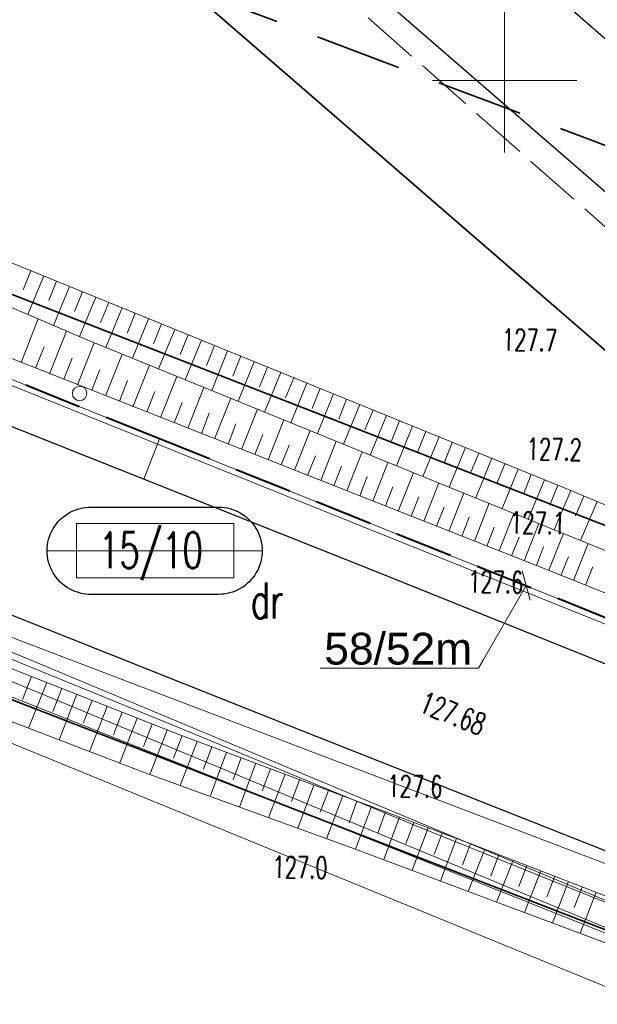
# Model space of a CAD drawing. Header units: metres. Extents: x 0 to 6497944, y 0 to 5963356.
# Tile 100 of 197: x 6497083 to 6497103, y 5963068 to 5963102. Entities that reach past the tile are written whole.
import ezdxf
from ezdxf import colors
from ezdxf.entities.mleader import LeaderData, LeaderLine
from ezdxf.math import Vec2, Vec3

# ---------------------------------------------------------------- set-up
doc = ezdxf.new("R2010")
doc.units = ezdxf.units.M
doc.header["$MEASUREMENT"] = 0
doc.linetypes.add('L_0_04', pattern=[1.5, 1, -0.5])
doc.linetypes.add('mz2.0_0.5', pattern=[2.5, 2, -0.5])
doc.layers.get('0').update_dxf_attribs({"color": 8, "linetype": 'CONTINUOUS', "lineweight": 13})
doc.layers.get('DEFPOINTS').update_dxf_attribs({"linetype": 'CONTINUOUS', "lineweight": 0, "true_color": 0xffffff})
for name, color, linetype, lineweight in [('000_INNE__NIEZYDENTYFIKOWANE_', 8, 'CONTINUOUS', 13), ('210_OZNACZENIE_UzYTKU', 8, 'CONTINUOUS', 13), ('211_NR_DZIAlKI', 7, 'CONTINUOUS', 25), ('217_GRANICA_KONTURU_KLASYFIKCYJNEGO', 8, 'CONTINUOUS', 13), ('218_GRANICA_UzYTKU', 8, 'CONTINUOUS', 13), ('219_LINIA_GRANICY', 3, 'CONTINUOUS', 35), ('E_działki', 96, 'CONTINUOUS', 30), ('E_proj_opisy_ośw', 1, 'CONTINUOUS', 13), ('E_proj_opisy_ośw.', 7, 'CONTINUOUS', 13), ('E_proj_ośw_linia_obw. 200', 1, 'L_0_04', 40), ('JEZDNIA__POWIERZCHNIA_', 8, 'CONTINUOUS', 25), ('OGRODZENIE_TRWAlE__LINIA_', 8, 'CONTINUOUS', 13), ('PRZEWoD_ELEKTROENERGETYCZNY__LINIA_', 1, 'CONTINUOUS', 13), ('PRZEWoD_KANALIZACYJNY__LINIA_', 36, 'CONTINUOUS', 13), ('PRZEWoD_TELEKOMUNIKACYJNY__LINIA_', 30, 'CONTINUOUS', 13), ('PRZEWoD_WODOCIaGOWY__LINIA_', 5, 'CONTINUOUS', 13), ('przewód telekomunikacyjny - projektowany lub w budowie (linia) - ob. projektowany', 30, 'mz2.0_0.5', 13), ('PUNKT_WYSOKOsCIOWY_NATURALNY_ATR2', 8, 'CONTINUOUS', 13), ('PUNKT_WYSOKOsCIOWY_SZTUCZNY_ATR2', 8, 'CONTINUOUS', 13), ('siatka', 8, 'CONTINUOUS', 13), ('SKARPA_NIEUMOCNIONA__POWIERZCHNIA_', 8, 'CONTINUOUS', 13), ('slup__punkt_', 8, 'CONTINUOUS', 13), ('ZAKRES', 190, 'L_0_04', 35)]:
    doc.layers.add(name, color=color, linetype=linetype, lineweight=lineweight)
doc.layers.add('E_pomocnicza', color=3, linetype='CONTINUOUS', lineweight=13, plot=False)
doc.styles.add('Andy', font='arial.ttf', dxfattribs={"height": 2})
doc.styles.add('Narrow', font='ARIALN.TTF', dxfattribs={"height": 2})
doc.styles.get("Standard").update_dxf_attribs({"font": 'simplex.shx'})

# ---------------------------------------------------------------- blocks, each defined once
blk = doc.blocks.new('*U21')
at = {"linetype": 'Continuous', "flags": 128}
blk.add_lwpolyline([(0.393, -1.118, -1.023376), (0.393, 1.118), (3.637, 1.118, -1.000213), (3.637, -1.118)], format="xyb", close=True, dxfattribs=at)
at = {"layer": 'E_pomocnicza', "color": 7, "lineweight": 0, "true_color": 0xffffff, "flags": 128}
for points in [[(0, 0.696), (0, -0.696), (4.03, -0.696), (4.03, 0.696), (0, 0.696)], [(-0.734, 0), (4.755, 0)]]:
    blk.add_lwpolyline(points, dxfattribs=at)
blk = doc.blocks.new('_None')
blk = doc.blocks.new('_Oblique')
at = {"color": 0, "linetype": 'ByBlock', "lineweight": -2}
blk.add_line((-0.5, -0.5), (0.5, 0.5), dxfattribs=at)

msp = doc.modelspace()

# ---------------------------------------------------------------- linework, layer by layer
at = {"layer": '000_INNE__NIEZYDENTYFIKOWANE_', "flags": 128}
for points in [[(6497083.58, 5963093.4), (6497083.31, 5963092.74)], [(6497084.03, 5963093.22), (6497083.48, 5963091.88)], [(6497084.47, 5963093.04), (6497084.2, 5963092.37)], [(6497084.92, 5963092.86), (6497084.37, 5963091.5)], [(6497085.37, 5963092.67), (6497085.09, 5963091.99)], [(6497085.83, 5963092.49), (6497085.27, 5963091.12)], [(6497086.28, 5963092.3), (6497086, 5963091.61)], [(6497086.74, 5963092.12), (6497086.18, 5963090.74)], [(6497087.2, 5963091.93), (6497086.92, 5963091.24)], [(6497083.25, 5963090.22), (6497083.84, 5963091.73)], [(6497087.66, 5963091.74), (6497087.1, 5963090.37)], [(6497088.11, 5963091.56), (6497087.83, 5963090.87)], [(6497084.23, 5963089.83), (6497084.82, 5963091.31)], [(6497088.57, 5963091.37), (6497088.01, 5963090)], [(6497085.2, 5963089.45), (6497085.78, 5963090.9)], [(6497089.03, 5963091.18), (6497088.75, 5963090.5)], [(6497089.49, 5963091), (6497088.93, 5963089.62)], [(6497083.74, 5963090.03), (6497084.04, 5963090.77)], [(6497089.95, 5963090.81), (6497089.67, 5963090.12)], [(6497090.4, 5963090.62), (6497089.85, 5963089.25)], [(6497084.72, 5963089.64), (6497085.01, 5963090.37)], [(6497086.17, 5963089.07), (6497086.74, 5963090.51)], [(6497090.86, 5963090.44), (6497090.58, 5963089.75)], [(6497091.32, 5963090.25), (6497090.76, 5963088.88)], [(6497085.69, 5963089.26), (6497085.97, 5963089.98)], [(6497087.12, 5963088.69), (6497087.69, 5963090.13)], [(6497091.78, 5963090.06), (6497091.5, 5963089.38)], [(6497092.24, 5963089.88), (6497091.68, 5963088.5)], [(6497086.65, 5963088.88), (6497086.93, 5963089.6)], [(6497088.07, 5963088.32), (6497088.64, 5963089.74)], [(6497092.69, 5963089.69), (6497092.41, 5963089)], [(6497093.15, 5963089.5), (6497092.59, 5963088.13)], [(6497087.6, 5963088.51), (6497087.88, 5963089.22)], [(6497089.02, 5963087.95), (6497089.57, 5963089.36)], [(6497093.61, 5963089.32), (6497093.33, 5963088.63)], [(6497088.55, 5963088.13), (6497088.83, 5963088.84)], [(6497089.95, 5963087.58), (6497090.51, 5963088.98)], [(6497094.07, 5963089.13), (6497093.51, 5963087.76)], [(6497094.52, 5963088.95), (6497094.25, 5963088.26)], [(6497089.49, 5963087.76), (6497089.76, 5963088.47)], [(6497090.88, 5963087.21), (6497091.43, 5963088.6)], [(6497094.98, 5963088.76), (6497094.42, 5963087.39)], [(6497095.44, 5963088.57), (6497095.16, 5963087.89)], [(6497091.8, 5963086.85), (6497092.35, 5963088.23)], [(6497095.9, 5963088.39), (6497095.34, 5963087.01)], [(6497096.36, 5963088.2), (6497096.08, 5963087.51)], [(6497090.42, 5963087.39), (6497090.69, 5963088.09)], [(6497092.72, 5963086.49), (6497093.26, 5963087.86)], [(6497096.81, 5963088.01), (6497096.25, 5963086.64)], [(6497097.27, 5963087.83), (6497096.99, 5963087.14)], [(6497091.34, 5963087.03), (6497091.62, 5963087.72)], [(6497093.63, 5963086.13), (6497094.16, 5963087.49)], [(6497097.73, 5963087.64), (6497097.17, 5963086.27)], [(6497098.18, 5963087.45), (6497097.91, 5963086.77)], [(6497092.26, 5963086.67), (6497092.53, 5963087.36)], [(6497094.53, 5963085.77), (6497095.06, 5963087.13)], [(6497098.64, 5963087.27), (6497098.08, 5963085.9)], [(6497093.17, 5963086.31), (6497093.44, 5963086.99)], [(6497099.1, 5963087.08), (6497098.82, 5963086.4)], [(6497099.56, 5963086.9), (6497099, 5963085.53)], [(6497094.08, 5963085.95), (6497094.35, 5963086.63)], [(6497095.43, 5963085.42), (6497095.95, 5963086.76)], [(6497100.01, 5963086.71), (6497099.73, 5963086.03)], [(6497100.47, 5963086.52), (6497099.91, 5963085.16)], [(6497094.98, 5963085.6), (6497095.24, 5963086.27)], [(6497096.31, 5963085.07), (6497096.84, 5963086.4)], [(6497100.92, 5963086.34), (6497100.65, 5963085.66)], [(6497101.38, 5963086.15), (6497100.82, 5963084.79)], [(6497095.87, 5963085.25), (6497096.13, 5963085.91)], [(6497097.2, 5963084.72), (6497097.72, 5963086.05)], [(6497101.84, 5963085.97), (6497101.56, 5963085.28)], [(6497102.29, 5963085.78), (6497101.72, 5963084.42)], [(6497096.76, 5963084.9), (6497097.02, 5963085.56)], [(6497098.07, 5963084.38), (6497098.59, 5963085.69)], [(6497102.74, 5963085.59), (6497102.46, 5963084.91)], [(6497103.2, 5963085.4), (6497102.63, 5963084.05)], [(6497097.64, 5963084.55), (6497097.9, 5963085.21)], [(6497098.95, 5963084.03), (6497099.46, 5963085.34)], [(6497098.51, 5963084.2), (6497098.77, 5963084.86)], [(6497099.81, 5963083.69), (6497100.32, 5963084.99)], [(6497099.38, 5963083.86), (6497099.64, 5963084.51)], [(6497100.67, 5963083.35), (6497101.18, 5963084.64)], [(6497100.24, 5963083.52), (6497100.5, 5963084.17)], [(6497101.53, 5963083.02), (6497102.04, 5963084.29)], [(6497101.1, 5963083.18), (6497101.35, 5963083.83)], [(6497102.38, 5963082.67), (6497102.89, 5963083.95)], [(6497101.95, 5963082.84), (6497102.21, 5963083.48)], [(6497102.8, 5963082.5), (6497103.06, 5963083.14)], [(6497083.6, 5963079.34), (6497083.29, 5963078.54)], [(6497084.13, 5963079.13), (6497083.5, 5963077.55)], [(6497084.65, 5963078.92), (6497084.34, 5963078.13)], [(6497085.18, 5963078.72), (6497084.56, 5963077.14)], [(6497085.71, 5963078.51), (6497085.4, 5963077.72)], [(6497086.23, 5963078.3), (6497085.61, 5963076.74)], [(6497086.75, 5963078.1), (6497086.44, 5963077.32)], [(6497087.27, 5963077.89), (6497086.66, 5963076.34)], [(6497087.79, 5963077.69), (6497087.48, 5963076.91)], [(6497088.31, 5963077.48), (6497087.7, 5963075.94)], [(6497088.82, 5963077.29), (6497088.53, 5963076.51)], [(6497089.34, 5963077.09), (6497088.76, 5963075.56)], [(6497089.85, 5963076.9), (6497089.56, 5963076.13)], [(6497090.36, 5963076.71), (6497089.79, 5963075.18)], [(6497090.87, 5963076.52), (6497090.59, 5963075.76)], [(6497091.38, 5963076.33), (6497090.81, 5963074.81)], [(6497091.88, 5963076.14), (6497091.6, 5963075.38)], [(6497092.39, 5963075.95), (6497091.82, 5963074.44)], [(6497092.89, 5963075.76), (6497092.61, 5963075.01)], [(6497093.39, 5963075.57), (6497092.83, 5963074.08)], [(6497093.89, 5963075.39), (6497093.61, 5963074.64)], [(6497094.39, 5963075.2), (6497093.83, 5963073.71)], [(6497094.88, 5963075.02), (6497094.61, 5963074.27)], [(6497095.38, 5963074.83), (6497094.83, 5963073.35)], [(6497095.87, 5963074.65), (6497095.6, 5963073.91)], [(6497096.36, 5963074.46), (6497095.81, 5963072.99)], [(6497096.85, 5963074.28), (6497096.58, 5963073.54)], [(6497097.35, 5963074.09), (6497096.79, 5963072.62)], [(6497097.84, 5963073.91), (6497097.56, 5963073.17)], [(6497098.33, 5963073.72), (6497097.78, 5963072.25)], [(6497098.82, 5963073.54), (6497098.54, 5963072.81)], [(6497099.31, 5963073.35), (6497098.74, 5963071.89)], [(6497099.8, 5963073.16), (6497099.52, 5963072.43)], [(6497100.29, 5963072.97), (6497099.72, 5963071.52)], [(6497100.77, 5963072.79), (6497100.49, 5963072.06)], [(6497101.25, 5963072.6), (6497100.69, 5963071.16)], [(6497101.73, 5963072.41), (6497101.46, 5963071.69)], [(6497102.21, 5963072.23), (6497101.66, 5963070.8)], [(6497102.69, 5963072.04), (6497102.41, 5963071.33)], [(6497103.17, 5963071.86), (6497102.62, 5963070.44)]]:
    msp.add_lwpolyline(points, dxfattribs=at)
at = {"layer": '217_GRANICA_KONTURU_KLASYFIKCYJNEGO', "flags": 128}
for points in [[(6497116.21, 5963079.61), (6497063.85, 5963124.99)], [(6497049.44, 5963105.64), (6497116.21, 5963079.61)], [(6497114.13, 5963066.43), (6497041.24, 5963094.69)]]:
    msp.add_lwpolyline(points, dxfattribs=at)
at = {"layer": '218_GRANICA_UzYTKU', "flags": 128}
for points in [[(6497116.21, 5963079.61), (6497063.85, 5963124.99)], [(6497049.44, 5963105.64), (6497116.21, 5963079.61)], [(6497114.13, 5963066.43), (6497041.24, 5963094.69)]]:
    msp.add_lwpolyline(points, dxfattribs=at)
at = {"layer": '219_LINIA_GRANICY', "flags": 128}
for points in [[(6497116.21, 5963079.61), (6497063.85, 5963124.99)], [(6497116.21, 5963079.61), (6497049.44, 5963105.64)], [(6497114.13, 5963066.43), (6497041.24, 5963094.69)]]:
    msp.add_lwpolyline(points, dxfattribs=at)
at = {"layer": 'DEFPOINTS', "linetype": 'Continuous'}
for points in [[(6497313.974, 5963063.795), (6497264.99, 5963053.548), (6497264.903, 5963053.964), (6497264.946, 5963053.756), (6497214.968, 5963052.274), (6497215.035, 5963053.295), (6497214.968, 5963052.274), (6497165.514, 5963059.642), (6497165.697, 5963060.518), (6497165.514, 5963059.642), (6497118.031, 5963075.305), (6497118.262, 5963075.735), (6497118.031, 5963075.305), (6497071.639, 5963093.954), (6497071.9, 5963094.537), (6497071.639, 5963093.954), (6497024.971, 5963111.9)], [(6497292.628, 5963058.63), (6497281.118, 5963056.345), (6497266.585, 5963053.942), (6497249.583, 5963052.553), (6497239.69, 5963051.969), (6497230.126, 5963051.72), (6497199.044, 5963053.85), (6497178.292, 5963057.041), (6497162.342, 5963060.811), (6497143.722, 5963066.577), (6497131.977, 5963070.387), (6497119.428, 5963074.981), (6497088.043, 5963087.571), (6497060.045, 5963098.826)], [(6497087.493, 5963086.176), (6497088.043, 5963087.571)]]:
    msp.add_lwpolyline(points, dxfattribs=at)
at = {"layer": 'E_proj_ośw_linia_obw. 200', "ltscale": 2, "transparency": 33554687}
msp.add_lwpolyline([(6497178.292, 5963057.041), (6497166.158, 5963059.909, -0.454455), (6497165.756, 5963060.719, -0.402721), (6497165.082, 5963060.164), (6497162.342, 5963060.811), (6497150.8, 5963063.343), (6497136.783, 5963067.74), (6497119.153, 5963074.283, -0.458005), (6497118.39, 5963076.146, -0.363483), (6497117.614, 5963075.706), (6497088.043, 5963087.571), (6497072.228, 5963093.928, -0.356557), (6497071.974, 5963094.78, -0.396812), (6497071.239, 5963094.326), (6497060.045, 5963098.826)], format="xyb", dxfattribs=at)
at = {"layer": 'JEZDNIA__POWIERZCHNIA_', "flags": 128}
for points in [[(6497070.71, 5963129.98), (6497108.5, 5963097.09), (6497122.91, 5963084.25), (6497129.28, 5963078.13), (6497131.58, 5963068.94), (6497119.19, 5963073.46), (6497119.93, 5963075.45), (6497120.48, 5963076.91), (6497120.86, 5963077.93), (6497121.18, 5963078.8), (6497120.53, 5963080.73), (6497105.66, 5963094.24), (6497067.87, 5963127)], [(6497048.07, 5963102.09), (6497070.92, 5963092.77), (6497095.6, 5963082.95), (6497119.19, 5963073.46), (6497131.58, 5963068.94), (6497141.08, 5963065.86), (6497145.57, 5963064.4), (6497156.55, 5963061.01), (6497162.05, 5963059.34), (6497178, 5963055.57), (6497193.41, 5963053.28), (6497198.87, 5963052.36), (6497206.8, 5963051.76), (6497226.49, 5963050.49), (6497230.12, 5963050.22), (6497239.75, 5963050.47), (6497249.72, 5963051.06), (6497266.74, 5963052.45), (6497276.78, 5963054.1), (6497286, 5963055.64)], [(6497289.33, 5963050.32), (6497270.38, 5963046.97), (6497250.99, 5963045.15), (6497245.86, 5963044.71), (6497237.57, 5963044.4), (6497215.35, 5963045.11), (6497200.71, 5963045.93), (6497198.88, 5963046.11), (6497193.66, 5963047.24), (6497188.36, 5963047.84), (6497177.41, 5963049.74), (6497166.43, 5963052.2), (6497149.52, 5963057.11), (6497145.48, 5963058.34), (6497137.02, 5963060.88), (6497131.49, 5963062.52), (6497115.75, 5963068.44), (6497092.95, 5963077.46), (6497075.74, 5963084.32), (6497062.13, 5963090.14)]]:
    msp.add_lwpolyline(points, dxfattribs=at)
at = {"layer": 'OGRODZENIE_TRWAlE__LINIA_', "flags": 128}
msp.add_lwpolyline([(6497115.59, 5963063.64), (6497077.48, 5963079.24)], dxfattribs=at)
at = {"layer": 'PRZEWoD_ELEKTROENERGETYCZNY__LINIA_', "flags": 128}
for points in [[(6497039.42, 5963095.65), (6497039.62, 5963096.12), (6497041.59, 5963095.34), (6497055.29, 5963089.92), (6497056.14, 5963090.45), (6497063.18, 5963087.69), (6497071.07, 5963084.61), (6497079.47, 5963081.34), (6497088.42, 5963077.68), (6497096.88, 5963074.19), (6497111.72, 5963068.19), (6497115.18, 5963076.62), (6497116.11, 5963079.75)], [(6497058.85, 5963087.86), (6497065.91, 5963085.27), (6497078.25, 5963080.48), (6497094.04, 5963074.21), (6497106.1, 5963069.4), (6497120.41, 5963063.7), (6497131.49, 5963059.13), (6497139.83, 5963056.81), (6497143.86, 5963055.29), (6497145.43, 5963054.87)]]:
    msp.add_lwpolyline(points, dxfattribs=at)
at = {"layer": 'PRZEWoD_KANALIZACYJNY__LINIA_', "flags": 128}
msp.add_lwpolyline([(6497242.89, 5962995.59), (6497237.06, 5962995.11), (6497229.8, 5962996.03), (6497222.52, 5962998.61), (6497217.69, 5963002.2), (6497193.53, 5963022.93), (6497176.51, 5963037.58), (6497165.86, 5963045.88), (6497161.57, 5963050.12), (6497161.07, 5963050.78), (6497141.9, 5963057.15), (6497127.09, 5963061.96), (6497115.01, 5963065.87), (6497082.81, 5963079.21), (6497039.28, 5963096.48)], dxfattribs=at)
at = {"layer": 'PRZEWoD_TELEKOMUNIKACYJNY__LINIA_', "flags": 128}
msp.add_lwpolyline([(6496774.9, 5963201.17), (6496800.16, 5963191.52), (6496821.21, 5963183.45), (6496844.18, 5963174.49), (6496883.32, 5963159.12), (6496886.75, 5963159.1), (6496905.28, 5963150.99), (6497034.08, 5963099.85), (6497081.01, 5963081.42), (6497114.42, 5963068.68), (6497140.82, 5963058.78), (6497145.99, 5963055.02), (6497153.66, 5963050.85), (6497172.46, 5963043.32), (6497202.19, 5963037.61), (6497238.33, 5963036.41), (6497238.76, 5963032.02), (6497245.27, 5963032.35), (6497261.71, 5963034.62), (6497300.12, 5963040.13)], dxfattribs=at)
at = {"layer": 'PRZEWoD_WODOCIaGOWY__LINIA_', "flags": 128}
msp.add_lwpolyline([(6497030.39, 5963101.05), (6497083.14, 5963080.09), (6497115.25, 5963066.66), (6497127.21, 5963062.69), (6497142.2, 5963057.92), (6497161.35, 5963051.48), (6497162.19, 5963050.87), (6497166.75, 5963046.04), (6497177.38, 5963038.11), (6497194.48, 5963023.68), (6497218.23, 5963002.93), (6497223.04, 5962999.58), (6497230.06, 5962996.85), (6497237.06, 5962996.03), (6497244.36, 5962996.55)], dxfattribs=at)
at = {"layer": 'siatka', "flags": 128}
for points in [[(6497100, 5963097.5), (6497100, 5963102.5)], [(6497097.5, 5963100), (6497102.5, 5963100)]]:
    msp.add_lwpolyline(points, dxfattribs=at)
at = {"layer": 'SKARPA_NIEUMOCNIONA__POWIERZCHNIA_', "flags": 128}
for points in [[(6497049.38, 5963103.55), (6497050.56, 5963105.73), (6497056.77, 5963103.22), (6497072.43, 5963096.61), (6497085.47, 5963091.03), (6497097.24, 5963086.24), (6497114.4, 5963079.28), (6497120.48, 5963076.91), (6497119.93, 5963075.45), (6497114.8, 5963077.69), (6497101.49, 5963083.03), (6497079.8, 5963091.58), (6497062.93, 5963098.18)], [(6497085.47, 5963091.03), (6497072.43, 5963096.61)], [(6497081.23, 5963094.36), (6497102.1, 5963085.86)], [(6497097.24, 5963086.24), (6497085.47, 5963091.03)], [(6497060.84, 5963088.42), (6497072.74, 5963083.61), (6497088.65, 5963077.35), (6497098.77, 5963073.56), (6497112.53, 5963068.23), (6497124.77, 5963063.33), (6497132.37, 5963060.24), (6497143.86, 5963056.87), (6497145.46, 5963056.55), (6497146.95, 5963056.05), (6497154.85, 5963053.74), (6497162.62, 5963051.26)], [(6497162.27, 5963049.72), (6497156.8, 5963051.44), (6497145.43, 5963054.87), (6497143.46, 5963055.44), (6497131.44, 5963058.8), (6497120.01, 5963063.81), (6497116.74, 5963065.08), (6497105.68, 5963069.29), (6497094.92, 5963073.32), (6497087.54, 5963076), (6497075.18, 5963080.74), (6497061.96, 5963086.48)], [(6497114.4, 5963079.28), (6497097.24, 5963086.24)], [(6497102.1, 5963085.86), (6497117.86, 5963079.28)]]:
    msp.add_lwpolyline(points, dxfattribs=at)
at = {"layer": 'slup__punkt_'}
msp.add_circle((6497085.27, 5963089.15), 0.25, dxfattribs=at)
at = {"layer": 'ZAKRES', "ltscale": 3, "flags": 128}
msp.add_lwpolyline([(6497692.5, 5963219.5), (6497716, 5963186.5), (6497672.2, 5963172.1), (6497502, 5963111.8), (6497349, 5963052), (6497312.6, 5963038.4), (6497228.6, 5963030.4), (6497133.5, 5963045.2), (6496948.4, 5963119.5), (6496936.6, 5963083.2), (6496927.9, 5963075.7), (6496873, 5963095.9), (6496849.7, 5963104.2), (6496824.8, 5963105.1), (6496784.8, 5963107.4), (6496786.6, 5963174.3), (6496788.5, 5963184), (6496695.2, 5963217.9), (6496711.8, 5963253.1), (6496961, 5963151.5), (6497143.1, 5963082.8), (6497228.1, 5963066.8), (6497302.3, 5963072), (6497492.1, 5963142.6)], close=True, dxfattribs=at)

# ---------------------------------------------------------------- block references
at = {"layer": 'E_działki', "xscale": 1.35355978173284, "yscale": 1.35355978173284, "zscale": 1.35355978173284}
msp.add_blockref('*U21', (6497085.16, 5963083.696), dxfattribs=at)

# ---------------------------------------------------------------- texts
at = {"layer": '210_OZNACZENIE_UzYTKU', "width": 0.66}
msp.add_text('dr', height=1.25, dxfattribs=at).set_placement((6497091.2, 5963081.35))
at = {"layer": '211_NR_DZIAlKI', "width": 0.66}
msp.add_text('15/10', height=1.25, dxfattribs=at).set_placement((6497085.94, 5963083.09))
at = {"layer": 'PUNKT_WYSOKOsCIOWY_NATURALNY_ATR2', "width": 0.66}
for s, rotation, p in [('127.7', 359.2, (6497099.9, 5963090.64)), ('127.2', 359.2, (6497100.76, 5963086.85)), ('127.1', 359.2, (6497100.18, 5963084.3)), ('127.6', 359.3, (6497098.73, 5963082.25)), ('127.6', 359.2, (6497095.93, 5963075.17)), ('127.0', 359.2, (6497091.95, 5963072.36))]:
    msp.add_text(s, height=0.75, rotation=rotation, dxfattribs=at).set_placement(p)
at = {"layer": 'PUNKT_WYSOKOsCIOWY_SZTUCZNY_ATR2', "width": 0.66}
msp.add_text('127.68', height=0.75, rotation=338.4, dxfattribs=at).set_placement((6497096.98, 5963078.14))

# ---------------------------------------------------------------- next in the draw order: leaders
at = {"layer": 'E_proj_opisy_ośw.', "color": 10}
ml = msp.add_multileader_mtext('Standard', dxfattribs=at)
ml.set_content('\\A1;LT 103', color=10, style='Narrow')
ml.set_leader_properties(color=256)
ml.set_arrow_properties(name='NONE')
ml.build(insert=Vec2(0, 0))
ml.multileader.update_dxf_attribs({"leader_type": 0, "has_dogleg": 0, "has_text_frame": 1, "text_left_attachment_type": 3, "dogleg_length": 0.36, "arrow_head_size": 0, "scale": 0.7})
ctx = ml.context
ctx.base_point, ctx.scale, ctx.char_height, ctx.arrow_head_size, ctx.landing_gap_size, ctx.plane_origin = Vec3(6497355.042, 5963083.031), 0.7, 1.2, 0, 0.42, Vec3(6498205.751, 5962979.538)
ctx.left_attachment = 3
notes = []
notes.append((ctx, [(0, (0, 0, 0), (0, 0), (1, 0), 1, [])]))
ctx.mtext.insert, ctx.mtext.line_spacing_factor, ctx.mtext.flow_direction = Vec3(6497355.462, 5963083.646), 0.266667, 5
ctx.mtext.has_bg_fill, ctx.mtext.bg_color, ctx.mtext.bg_scale_factor, ctx.mtext.bg_transparency, ctx.mtext.use_window_bg_color = 1, -1073741824, 1.5, 0, 1
for ctx, leaders in notes:
    for number, flags, end, landing, length, lines in leaders:
        leader = LeaderData()
        leader.index, (leader.has_last_leader_line, leader.has_dogleg_vector, leader.attachment_direction) = number, flags
        leader.last_leader_point, leader.dogleg_vector, leader.dogleg_length = Vec3(end), Vec3(landing), length
        for number, points, colour, breaks in lines:
            line = LeaderLine()
            line.index, line.vertices, line.color, line.breaks = number, Vec3.list(points), colors.encode_raw_color(colour), breaks
            leader.lines.append(line)
        ctx.leaders.append(leader)

# ---------------------------------------------------------------- next in the draw order: leaders
ml = msp.add_multileader_mtext('Standard', dxfattribs=at)
ml.set_content('\\A1;LT 104', color=10, style='Narrow')
ml.set_leader_properties(color=256)
ml.set_arrow_properties(name='NONE')
ml.build(insert=Vec2(0, 0))
ml.multileader.update_dxf_attribs({"leader_type": 0, "has_dogleg": 0, "has_text_frame": 1, "text_left_attachment_type": 3, "dogleg_length": 0.36, "arrow_head_size": 0, "scale": 0.7})
ctx = ml.context
ctx.base_point, ctx.scale, ctx.char_height, ctx.arrow_head_size, ctx.landing_gap_size, ctx.plane_origin = Vec3(6497402.169, 5963099.524), 0.7, 1.2, 0, 0.42, Vec3(6498252.368, 5962996.294)
ctx.left_attachment = 3
notes = []
notes.append((ctx, [(0, (0, 0, 0), (0, 0), (1, 0), 1, [])]))
ctx.mtext.insert, ctx.mtext.line_spacing_factor, ctx.mtext.flow_direction = Vec3(6497402.589, 5963100.139), 0.266667, 5
ctx.mtext.has_bg_fill, ctx.mtext.bg_color, ctx.mtext.bg_scale_factor, ctx.mtext.bg_transparency, ctx.mtext.use_window_bg_color = 1, -1073741824, 1.5, 0, 1
for ctx, leaders in notes:
    for number, flags, end, landing, length, lines in leaders:
        leader = LeaderData()
        leader.index, (leader.has_last_leader_line, leader.has_dogleg_vector, leader.attachment_direction) = number, flags
        leader.last_leader_point, leader.dogleg_vector, leader.dogleg_length = Vec3(end), Vec3(landing), length
        for number, points, colour, breaks in lines:
            line = LeaderLine()
            line.index, line.vertices, line.color, line.breaks = number, Vec3.list(points), colors.encode_raw_color(colour), breaks
            leader.lines.append(line)
        ctx.leaders.append(leader)

# ---------------------------------------------------------------- next in the draw order: leaders
ml = msp.add_multileader_mtext('Standard', dxfattribs=at)
ml.set_content('\\A1;LT 105', color=10, style='Narrow')
ml.set_leader_properties(color=256)
ml.set_arrow_properties(name='NONE')
ml.build(insert=Vec2(0, 0))
ml.multileader.update_dxf_attribs({"leader_type": 0, "has_dogleg": 0, "has_text_frame": 1, "text_left_attachment_type": 3, "dogleg_length": 0.36, "arrow_head_size": 0, "scale": 0.7})
ctx = ml.context
ctx.base_point, ctx.scale, ctx.char_height, ctx.arrow_head_size, ctx.landing_gap_size, ctx.plane_origin = Vec3(6497449.294, 5963117.11), 0.7, 1.2, 0, 0.42, Vec3(6498299.656, 5963013.346)
ctx.left_attachment = 3
notes = []
notes.append((ctx, [(0, (0, 0, 0), (0, 0), (1, 0), 1, [])]))
ctx.mtext.insert, ctx.mtext.line_spacing_factor, ctx.mtext.flow_direction = Vec3(6497449.714, 5963117.725), 0.266667, 5
ctx.mtext.has_bg_fill, ctx.mtext.bg_color, ctx.mtext.bg_scale_factor, ctx.mtext.bg_transparency, ctx.mtext.use_window_bg_color = 1, -1073741824, 1.5, 0, 1
for ctx, leaders in notes:
    for number, flags, end, landing, length, lines in leaders:
        leader = LeaderData()
        leader.index, (leader.has_last_leader_line, leader.has_dogleg_vector, leader.attachment_direction) = number, flags
        leader.last_leader_point, leader.dogleg_vector, leader.dogleg_length = Vec3(end), Vec3(landing), length
        for number, points, colour, breaks in lines:
            line = LeaderLine()
            line.index, line.vertices, line.color, line.breaks = number, Vec3.list(points), colors.encode_raw_color(colour), breaks
            leader.lines.append(line)
        ctx.leaders.append(leader)

# ---------------------------------------------------------------- next in the draw order: leaders
ml = msp.add_multileader_mtext('Standard', dxfattribs=at)
ml.set_content('\\A1;LT 106', color=10, style='Narrow')
ml.set_leader_properties(color=256)
ml.set_arrow_properties(name='NONE')
ml.build(insert=Vec2(0, 0))
ml.multileader.update_dxf_attribs({"leader_type": 0, "has_dogleg": 0, "has_text_frame": 1, "text_left_attachment_type": 3, "dogleg_length": 0.36, "arrow_head_size": 0, "scale": 0.7})
ctx = ml.context
ctx.base_point, ctx.scale, ctx.char_height, ctx.arrow_head_size, ctx.landing_gap_size, ctx.plane_origin = Vec3(6497496.217, 5963133.926), 0.7, 1.2, 0, 0.42, Vec3(6498346.9, 5963029.932)
ctx.left_attachment = 3
notes = []
notes.append((ctx, [(0, (0, 0, 0), (0, 0), (1, 0), 1, [])]))
ctx.mtext.insert, ctx.mtext.line_spacing_factor, ctx.mtext.flow_direction = Vec3(6497496.637, 5963134.541), 0.266667, 5
ctx.mtext.has_bg_fill, ctx.mtext.bg_color, ctx.mtext.bg_scale_factor, ctx.mtext.bg_transparency, ctx.mtext.use_window_bg_color = 1, -1073741824, 1.5, 0, 1
for ctx, leaders in notes:
    for number, flags, end, landing, length, lines in leaders:
        leader = LeaderData()
        leader.index, (leader.has_last_leader_line, leader.has_dogleg_vector, leader.attachment_direction) = number, flags
        leader.last_leader_point, leader.dogleg_vector, leader.dogleg_length = Vec3(end), Vec3(landing), length
        for number, points, colour, breaks in lines:
            line = LeaderLine()
            line.index, line.vertices, line.color, line.breaks = number, Vec3.list(points), colors.encode_raw_color(colour), breaks
            leader.lines.append(line)
        ctx.leaders.append(leader)

# ---------------------------------------------------------------- next in the draw order: leaders
ml = msp.add_multileader_mtext('Standard', dxfattribs=at)
ml.set_content('\\A1;LT 107', color=10, style='Narrow')
ml.set_leader_properties(color=256)
ml.set_arrow_properties(name='NONE')
ml.build(insert=Vec2(0, 0))
ml.multileader.update_dxf_attribs({"leader_type": 0, "has_dogleg": 0, "has_text_frame": 1, "text_left_attachment_type": 3, "dogleg_length": 0.36, "arrow_head_size": 0, "scale": 0.7})
ctx = ml.context
ctx.base_point, ctx.scale, ctx.char_height, ctx.arrow_head_size, ctx.landing_gap_size, ctx.plane_origin = Vec3(6497543.374, 5963150.847), 0.7, 1.2, 0, 0.42, Vec3(6498393.784, 5963047.096)
ctx.left_attachment = 3
notes = []
notes.append((ctx, [(0, (0, 0, 0), (0, 0), (1, 0), 1, [])]))
ctx.mtext.insert, ctx.mtext.line_spacing_factor, ctx.mtext.flow_direction = Vec3(6497543.794, 5963151.462), 0.266667, 5
ctx.mtext.has_bg_fill, ctx.mtext.bg_color, ctx.mtext.bg_scale_factor, ctx.mtext.bg_transparency, ctx.mtext.use_window_bg_color = 1, -1073741824, 1.5, 0, 1
for ctx, leaders in notes:
    for number, flags, end, landing, length, lines in leaders:
        leader = LeaderData()
        leader.index, (leader.has_last_leader_line, leader.has_dogleg_vector, leader.attachment_direction) = number, flags
        leader.last_leader_point, leader.dogleg_vector, leader.dogleg_length = Vec3(end), Vec3(landing), length
        for number, points, colour, breaks in lines:
            line = LeaderLine()
            line.index, line.vertices, line.color, line.breaks = number, Vec3.list(points), colors.encode_raw_color(colour), breaks
            leader.lines.append(line)
        ctx.leaders.append(leader)

# ---------------------------------------------------------------- next in the draw order: leaders
ml = msp.add_multileader_mtext('Standard', dxfattribs=at)
ml.set_content('\\A1;LT 108', color=10, style='Narrow')
ml.set_leader_properties(color=256)
ml.set_arrow_properties(name='NONE')
ml.build(insert=Vec2(0, 0))
ml.multileader.update_dxf_attribs({"leader_type": 0, "has_dogleg": 0, "has_text_frame": 1, "text_left_attachment_type": 3, "dogleg_length": 0.36, "arrow_head_size": 0, "scale": 0.7})
ctx = ml.context
ctx.base_point, ctx.scale, ctx.char_height, ctx.arrow_head_size, ctx.landing_gap_size, ctx.plane_origin = Vec3(6497590.207, 5963168.082), 0.7, 1.2, 0, 0.42, Vec3(6498440.769, 5963064.192)
ctx.left_attachment = 3
notes = []
notes.append((ctx, [(0, (0, 0, 0), (0, 0), (1, 0), 1, [])]))
ctx.mtext.insert, ctx.mtext.line_spacing_factor, ctx.mtext.flow_direction = Vec3(6497590.627, 5963168.697), 0.266667, 5
ctx.mtext.has_bg_fill, ctx.mtext.bg_color, ctx.mtext.bg_scale_factor, ctx.mtext.bg_transparency, ctx.mtext.use_window_bg_color = 1, -1073741824, 1.5, 0, 1
for ctx, leaders in notes:
    for number, flags, end, landing, length, lines in leaders:
        leader = LeaderData()
        leader.index, (leader.has_last_leader_line, leader.has_dogleg_vector, leader.attachment_direction) = number, flags
        leader.last_leader_point, leader.dogleg_vector, leader.dogleg_length = Vec3(end), Vec3(landing), length
        for number, points, colour, breaks in lines:
            line = LeaderLine()
            line.index, line.vertices, line.color, line.breaks = number, Vec3.list(points), colors.encode_raw_color(colour), breaks
            leader.lines.append(line)
        ctx.leaders.append(leader)

# ---------------------------------------------------------------- next in the draw order: leaders
ml = msp.add_multileader_mtext('Standard', dxfattribs=at)
ml.set_content('\\A1;LT 109', color=10, style='Narrow')
ml.set_leader_properties(color=256)
ml.set_arrow_properties(name='NONE')
ml.build(insert=Vec2(0, 0))
ml.multileader.update_dxf_attribs({"leader_type": 0, "has_dogleg": 0, "has_text_frame": 1, "text_left_attachment_type": 3, "dogleg_length": 0.36, "arrow_head_size": 0, "scale": 0.7})
ctx = ml.context
ctx.base_point, ctx.scale, ctx.char_height, ctx.arrow_head_size, ctx.landing_gap_size, ctx.plane_origin = Vec3(6497636.957, 5963185.464), 0.7, 1.2, 0, 0.42, Vec3(6498487.931, 5963080.837)
ctx.left_attachment = 3
notes = []
notes.append((ctx, [(0, (0, 0, 0), (0, 0), (1, 0), 1, [])]))
ctx.mtext.insert, ctx.mtext.line_spacing_factor, ctx.mtext.flow_direction = Vec3(6497637.377, 5963186.079), 0.266667, 5
ctx.mtext.has_bg_fill, ctx.mtext.bg_color, ctx.mtext.bg_scale_factor, ctx.mtext.bg_transparency, ctx.mtext.use_window_bg_color = 1, -1073741824, 1.5, 0, 1
for ctx, leaders in notes:
    for number, flags, end, landing, length, lines in leaders:
        leader = LeaderData()
        leader.index, (leader.has_last_leader_line, leader.has_dogleg_vector, leader.attachment_direction) = number, flags
        leader.last_leader_point, leader.dogleg_vector, leader.dogleg_length = Vec3(end), Vec3(landing), length
        for number, points, colour, breaks in lines:
            line = LeaderLine()
            line.index, line.vertices, line.color, line.breaks = number, Vec3.list(points), colors.encode_raw_color(colour), breaks
            leader.lines.append(line)
        ctx.leaders.append(leader)

# ---------------------------------------------------------------- next in the draw order: leaders
ml = msp.add_multileader_mtext('Standard', dxfattribs=at)
ml.set_content('\\A1;LT 110', color=10, style='Narrow')
ml.set_leader_properties(color=256)
ml.set_arrow_properties(name='NONE')
ml.build(insert=Vec2(0, 0))
ml.multileader.update_dxf_attribs({"leader_type": 0, "has_dogleg": 0, "has_text_frame": 1, "text_left_attachment_type": 3, "dogleg_length": 0.36, "arrow_head_size": 0, "scale": 0.7})
ctx = ml.context
ctx.base_point, ctx.scale, ctx.char_height, ctx.arrow_head_size, ctx.landing_gap_size, ctx.plane_origin = Vec3(6497684.163, 5963202.624), 0.7, 1.2, 0, 0.42, Vec3(6498534.844, 5963098.192)
ctx.left_attachment = 3
notes = []
notes.append((ctx, [(0, (0, 0, 0), (0, 0), (1, 0), 1, [])]))
ctx.mtext.insert, ctx.mtext.line_spacing_factor, ctx.mtext.flow_direction = Vec3(6497684.583, 5963203.239), 0.266667, 5
ctx.mtext.has_bg_fill, ctx.mtext.bg_color, ctx.mtext.bg_scale_factor, ctx.mtext.bg_transparency, ctx.mtext.use_window_bg_color = 1, -1073741824, 1.5, 0, 1
for ctx, leaders in notes:
    for number, flags, end, landing, length, lines in leaders:
        leader = LeaderData()
        leader.index, (leader.has_last_leader_line, leader.has_dogleg_vector, leader.attachment_direction) = number, flags
        leader.last_leader_point, leader.dogleg_vector, leader.dogleg_length = Vec3(end), Vec3(landing), length
        for number, points, colour, breaks in lines:
            line = LeaderLine()
            line.index, line.vertices, line.color, line.breaks = number, Vec3.list(points), colors.encode_raw_color(colour), breaks
            leader.lines.append(line)
        ctx.leaders.append(leader)

# ---------------------------------------------------------------- next in the draw order: leaders
at = {"layer": 'E_proj_opisy_ośw', "lineweight": 13}
ml = msp.add_multileader_mtext('Standard', dxfattribs=at)
ml.set_content('{\\H1.1x;58/52m} ', color=256, style='Andy')
ml.set_leader_properties(color=256, linetype='CONTINUOUS', lineweight=-1)
ml.set_arrow_properties(name='OBLIQUE')
ml.build(insert=Vec2(0, 0))
ml.multileader.update_dxf_attribs({"has_dogleg": 0, "text_left_attachment_type": 6, "text_right_attachment_type": 6, "dogleg_length": 0.36, "arrow_head_size": 0.75})
ctx = ml.context
ctx.base_point, ctx.char_height, ctx.arrow_head_size, ctx.landing_gap_size, ctx.plane_origin = Vec3(6497093.53, 5963079.632), 1, 0.75, 0.3, Vec3(6497123.96, 5963063.796)
ctx.left_attachment, ctx.right_attachment, ctx.text_align_type = 6, 6, 1
notes = []
notes.append((ctx, [(0, (1, 1, 0), (6497099.452, 5963079.632), (-1, 0), 0.36, [(0, [(6497100.745, 5963082.49)], 0, [])])]))
ctx.mtext.insert, ctx.mtext.alignment, ctx.mtext.line_spacing_factor, ctx.mtext.line_spacing_style = Vec3(6497096.311, 5963080.852), 2, 0.9, 2
ctx.mtext.has_bg_fill, ctx.mtext.bg_color, ctx.mtext.bg_scale_factor, ctx.mtext.bg_transparency, ctx.mtext.use_window_bg_color = 1, -1073741824, 1.2, 0, 1
at = {"layer": 'E_proj_opisy_ośw.', "color": 10}
ml = msp.add_multileader_mtext('Standard', dxfattribs=at)
ml.set_content('\\A1;LT 203', color=10, style='Narrow')
ml.set_leader_properties(color=256)
ml.set_arrow_properties(name='NONE')
ml.build(insert=Vec2(0, 0))
ml.multileader.update_dxf_attribs({"leader_type": 0, "has_dogleg": 0, "has_text_frame": 1, "text_left_attachment_type": 3, "dogleg_length": 0.36, "arrow_head_size": 0, "scale": 0.7})
ctx = ml.context
ctx.base_point, ctx.scale, ctx.char_height, ctx.arrow_head_size, ctx.landing_gap_size, ctx.plane_origin = Vec3(6497120.297, 5963077.152), 0.7, 1.2, 0, 0.42, Vec3(6497970.496, 5962973.923)
ctx.left_attachment = 3
notes.append((ctx, [(0, (0, 0, 0), (0, 0), (1, 0), 1, [])]))
ctx.mtext.insert, ctx.mtext.line_spacing_factor, ctx.mtext.flow_direction = Vec3(6497120.717, 5963077.767), 0.266667, 5
ctx.mtext.has_bg_fill, ctx.mtext.bg_color, ctx.mtext.bg_scale_factor, ctx.mtext.bg_transparency, ctx.mtext.use_window_bg_color = 1, -1073741824, 1.5, 0, 1
for ctx, leaders in notes:
    for number, flags, end, landing, length, lines in leaders:
        leader = LeaderData()
        leader.index, (leader.has_last_leader_line, leader.has_dogleg_vector, leader.attachment_direction) = number, flags
        leader.last_leader_point, leader.dogleg_vector, leader.dogleg_length = Vec3(end), Vec3(landing), length
        for number, points, colour, breaks in lines:
            line = LeaderLine()
            line.index, line.vertices, line.color, line.breaks = number, Vec3.list(points), colors.encode_raw_color(colour), breaks
            leader.lines.append(line)
        ctx.leaders.append(leader)

# ---------------------------------------------------------------- next in the draw order: linework, layer by layer
at = {"layer": 'przewód telekomunikacyjny - projektowany lub w budowie (linia) - ob. projektowany', "color": 30, "linetype": 'mz2.0_0.5', "lineweight": 18, "flags": 128}
msp.add_lwpolyline([(6497026.06, 5963159.66), (6497031.08, 5963155.34), (6497044.7, 5963143.61), (6497047.59, 5963141.27), (6497055.29, 5963135.02), (6497060.69, 5963130.63), (6497071.24, 5963122.57), (6497088.27, 5963108.35), (6497116.04, 5963083.84), (6497119.95, 5963080.51), (6497120.36, 5963079.24), (6497130.74, 5963077.98), (6497137.44, 5963072.06), (6497136.44, 5963068.32), (6497152.26, 5963063.38), (6497162.31, 5963060.31), (6497167.99, 5963058.98)], dxfattribs=at)

doc.saveas('drawing.dxf')
